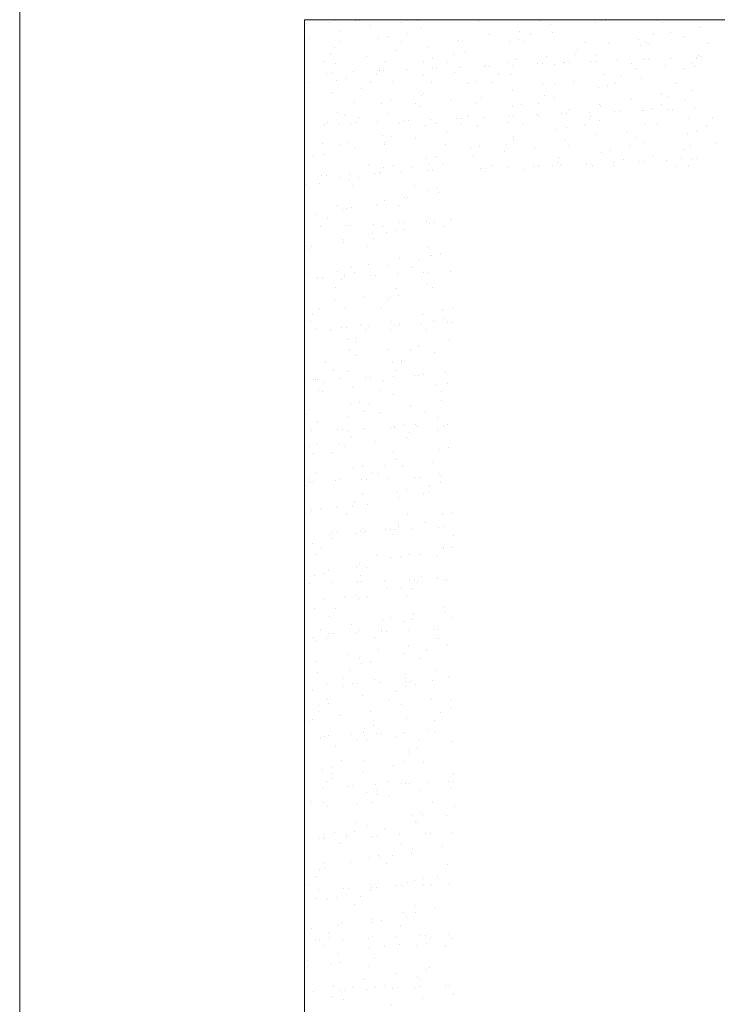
# Model space of a CAD drawing. Header units: millimetres. Extents: x -2274 to 12297, y -16157 to 26321.
# Tile 178 of 256: x -2181 to -2088, y -405 to -274. Entities that reach past the tile are written whole.
import ezdxf

# ---------------------------------------------------------------- set-up
doc = ezdxf.new("R2010")
doc.units = ezdxf.units.MM
doc.layers.add('-ŚCIANY NOŚNE', color=4, linetype='Continuous', lineweight=53)
doc.layers.add('KRESKOWANIE', color=8, linetype='Continuous')

msp = doc.modelspace()

# ---------------------------------------------------------------- linework, layer by layer
at = {"layer": '-ŚCIANY NOŚNE', "color": 253, "lineweight": 13}
for p, q in [((-2181, 301), (-2181, -797)), ((-2143, -274), (-2143, -624)), ((-2143, -624), (-2143, -274)), ((-2143, -274), (-2053, -274))]:
    msp.add_line(p, q, dxfattribs=at)
at = {"layer": 'KRESKOWANIE', "color": 253, "linetype": 'Continuous', "lineweight": 13}
for p, q in [((-2142.65, -274.44), (-2142.65, -274.44)), ((-2139.66, -274.31), (-2139.66, -274.31)), ((-2136.23, -274.16), (-2136.23, -274.16)), ((-2136.1, -274.11), (-2136.1, -274.11)), ((-2135.6, -274.13), (-2135.6, -274.13)), ((-2132.61, -274), (-2132.61, -274)), ((-2130.14, -274.32), (-2130.14, -274.32)), ((-2127.94, -274.17), (-2127.94, -274.17)), ((-2119.73, -274.19), (-2119.73, -274.19)), ((-2111.56, -274.25), (-2111.56, -274.25)), ((-2110.1, -274.58), (-2110.1, -274.58)), ((-2104.09, -274.41), (-2104.09, -274.41)), ((-2103.35, -274.27), (-2103.35, -274.27)), ((-2102.85, -274.13), (-2102.85, -274.13)), ((-2095.19, -274.33), (-2095.19, -274.33)), ((-2138.33, -275.55), (-2138.33, -275.55)), ((-2134.21, -274.8), (-2134.21, -274.8)), ((-2129.2, -275.82), (-2129.2, -275.82)), ((-2127.4, -275.21), (-2127.4, -275.21)), ((-2118.31, -275.99), (-2118.31, -275.99)), ((-2114.23, -275.51), (-2114.23, -275.51)), ((-2112.83, -275.91), (-2112.83, -275.91)), ((-2109.92, -275.7), (-2109.92, -275.7)), ((-2096.45, -275.99), (-2096.45, -275.99)), ((-2094.19, -275.77), (-2094.19, -275.77)), ((-2090.08, -275.02), (-2090.08, -275.02)), ((-2142.46, -276.48), (-2142.46, -276.48)), ((-2138.22, -276.87), (-2138.22, -276.87)), ((-2133.1, -276.47), (-2133.1, -276.47)), ((-2131.86, -276.2), (-2131.86, -276.2)), ((-2130.02, -276.88), (-2130.02, -276.88)), ((-2122.42, -276.74), (-2122.42, -276.74)), ((-2121.85, -276.95), (-2121.85, -276.95)), ((-2115.62, -276.96), (-2115.62, -276.96)), ((-2114.38, -276.69), (-2114.38, -276.69)), ((-2113.64, -276.96), (-2113.64, -276.96)), ((-2105.47, -277.03), (-2105.47, -277.03)), ((-2102.41, -277.18), (-2102.41, -277.18)), ((-2098.33, -276.7), (-2098.33, -276.7)), ((-2097.27, -277.04), (-2097.27, -277.04)), ((-2096.9, -277.18), (-2096.9, -277.18)), ((-2092.44, -276.19), (-2092.44, -276.19)), ((-2089.1, -277.11), (-2089.1, -277.11)), ((-2139.49, -278.52), (-2139.49, -278.52)), ((-2138.93, -277.76), (-2138.93, -277.76)), ((-2130.64, -278.15), (-2130.64, -278.15)), ((-2126.56, -277.67), (-2126.56, -277.67)), ((-2123.12, -278.6), (-2123.12, -278.6)), ((-2121.45, -278.25), (-2121.45, -278.25)), ((-2106.74, -278.68), (-2106.74, -278.68)), ((-2106.52, -277.93), (-2106.52, -277.93)), ((-2098.14, -277.45), (-2098.14, -277.45)), ((-2140.3, -279.58), (-2140.3, -279.58)), ((-2138.89, -279.83), (-2138.89, -279.83)), ((-2134.75, -278.9), (-2134.75, -278.9)), ((-2132.13, -279.64), (-2132.13, -279.64)), ((-2127.15, -279.52), (-2127.15, -279.52)), ((-2125.91, -279.24), (-2125.91, -279.24)), ((-2123.93, -279.66), (-2123.93, -279.66)), ((-2115.76, -279.72), (-2115.76, -279.72)), ((-2114.74, -279.34), (-2114.74, -279.34)), ((-2111.84, -279.9), (-2111.84, -279.9)), ((-2111.21, -279.88), (-2111.21, -279.88)), ((-2110.66, -278.86), (-2110.66, -278.86)), ((-2109.67, -280.01), (-2109.67, -280.01)), ((-2108.43, -279.73), (-2108.43, -279.73)), ((-2108.21, -279.74), (-2108.21, -279.74)), ((-2107.55, -279.74), (-2107.55, -279.74)), ((-2104.79, -279.6), (-2104.79, -279.6)), ((-2104.15, -279.57), (-2104.15, -279.57)), ((-2103.97, -278.74), (-2103.97, -278.74)), ((-2101.16, -279.44), (-2101.16, -279.44)), ((-2099.38, -279.81), (-2099.38, -279.81)), ((-2097.73, -279.29), (-2097.73, -279.29)), ((-2097.1, -279.26), (-2097.1, -279.26)), ((-2094.1, -279.13), (-2094.1, -279.13)), ((-2091.18, -279.82), (-2091.18, -279.82)), ((-2090.68, -278.98), (-2090.68, -278.98)), ((-2090.62, -279.12), (-2090.62, -279.12)), ((-2090.37, -278.76), (-2090.37, -278.76)), ((-2090.04, -278.95), (-2090.04, -278.95)), ((-2142.97, -280.31), (-2142.97, -280.31)), ((-2140.06, -281.14), (-2140.06, -281.14)), ((-2139.42, -281.11), (-2139.42, -281.11)), ((-2136.43, -280.98), (-2136.43, -280.98)), ((-2133.4, -281.3), (-2133.4, -281.3)), ((-2133, -280.83), (-2133, -280.83)), ((-2132.98, -280.81), (-2132.98, -280.81)), ((-2132.37, -280.8), (-2132.37, -280.8)), ((-2129.37, -280.67), (-2129.37, -280.67)), ((-2125.95, -280.52), (-2125.95, -280.52)), ((-2125.31, -280.49), (-2125.31, -280.49)), ((-2122.99, -281.02), (-2122.99, -281.02)), ((-2122.32, -280.36), (-2122.32, -280.36)), ((-2118.89, -280.21), (-2118.89, -280.21)), ((-2118.85, -280.09), (-2118.85, -280.09)), ((-2118.26, -280.18), (-2118.26, -280.18)), ((-2115.5, -281.3), (-2115.5, -281.3)), ((-2115.27, -280.05), (-2115.27, -280.05)), ((-2102.95, -281.28), (-2102.95, -281.28)), ((-2098.84, -280.53), (-2098.84, -280.53)), ((-2094.76, -280.05), (-2094.76, -280.05)), ((-2092.19, -280.5), (-2092.19, -280.5)), ((-2090.95, -280.22), (-2090.95, -280.22)), ((-2142.42, -282.34), (-2142.42, -282.34)), ((-2138.68, -282.07), (-2138.68, -282.07)), ((-2137.44, -281.8), (-2137.44, -281.8)), ((-2134.21, -282.35), (-2134.21, -282.35)), ((-2131.18, -282.24), (-2131.18, -282.24)), ((-2127.07, -281.5), (-2127.07, -281.5)), ((-2126.05, -282.42), (-2126.05, -282.42)), ((-2121.2, -282.57), (-2121.2, -282.57)), ((-2119.96, -282.29), (-2119.96, -282.29)), ((-2117.84, -282.43), (-2117.84, -282.43)), ((-2117.03, -281.38), (-2117.03, -281.38)), ((-2109.67, -282.5), (-2109.67, -282.5)), ((-2107.09, -282.21), (-2107.09, -282.21)), ((-2101.46, -282.52), (-2101.46, -282.52)), ((-2100.65, -281.46), (-2100.65, -281.46)), ((-2098.02, -281.79), (-2098.02, -281.79)), ((-2093.3, -282.58), (-2093.3, -282.58)), ((-2139.39, -283.66), (-2139.39, -283.66)), ((-2135.32, -283.18), (-2135.32, -283.18)), ((-2127.03, -283.86), (-2127.03, -283.86)), ((-2115.28, -283.43), (-2115.28, -283.43)), ((-2111.16, -282.69), (-2111.16, -282.69)), ((-2103.73, -283.06), (-2103.73, -283.06)), ((-2102.49, -282.78), (-2102.49, -282.78)), ((-2095.26, -283.88), (-2095.26, -283.88)), ((-2091.18, -283.4), (-2091.18, -283.4)), ((-2136.33, -285.11), (-2136.33, -285.11)), ((-2132.74, -285.12), (-2132.74, -285.12)), ((-2131.5, -284.85), (-2131.5, -284.85)), ((-2128.13, -285.13), (-2128.13, -285.13)), ((-2127.31, -284.07), (-2127.31, -284.07)), ((-2123.49, -284.85), (-2123.49, -284.85)), ((-2119.96, -285.2), (-2119.96, -285.2)), ((-2119.41, -284.37), (-2119.41, -284.37)), ((-2111.75, -285.21), (-2111.75, -285.21)), ((-2110.94, -284.15), (-2110.94, -284.15)), ((-2109.55, -284.35), (-2109.55, -284.35)), ((-2103.58, -285.28), (-2103.58, -285.28)), ((-2099.38, -284.62), (-2099.38, -284.62)), ((-2095.38, -285.29), (-2095.38, -285.29)), ((-2094.56, -284.23), (-2094.56, -284.23)), ((-2092.07, -284.84), (-2092.07, -284.84)), ((-2138.56, -286.41), (-2138.56, -286.41)), ((-2131.74, -286.53), (-2131.74, -286.53)), ((-2127.6, -285.59), (-2127.6, -285.59)), ((-2115.26, -285.61), (-2115.26, -285.61)), ((-2114.02, -285.34), (-2114.02, -285.34)), ((-2108.61, -286.57), (-2108.61, -286.57)), ((-2107.97, -286.54), (-2107.97, -286.54)), ((-2107.59, -286.04), (-2107.59, -286.04)), ((-2104.98, -286.41), (-2104.98, -286.41)), ((-2103.51, -285.56), (-2103.51, -285.56)), ((-2101.55, -286.26), (-2101.55, -286.26)), ((-2100.92, -286.23), (-2100.92, -286.23)), ((-2097.92, -286.1), (-2097.92, -286.1)), ((-2097.78, -286.1), (-2097.78, -286.1)), ((-2096.54, -285.83), (-2096.54, -285.83)), ((-2094.5, -285.95), (-2094.5, -285.95)), ((-2093.86, -285.93), (-2093.86, -285.93)), ((-2090.87, -285.8), (-2090.87, -285.8)), ((-2139.93, -287.75), (-2139.93, -287.75)), ((-2138.41, -287.82), (-2138.41, -287.82)), ((-2137.6, -286.77), (-2137.6, -286.77)), ((-2136.83, -287.8), (-2136.83, -287.8)), ((-2136.19, -287.77), (-2136.19, -287.77)), ((-2135.82, -287.01), (-2135.82, -287.01)), ((-2133.2, -287.64), (-2133.2, -287.64)), ((-2130.24, -287.89), (-2130.24, -287.89)), ((-2129.77, -287.49), (-2129.77, -287.49)), ((-2129.14, -287.47), (-2129.14, -287.47)), ((-2126.14, -287.34), (-2126.14, -287.34)), ((-2125.55, -287.89), (-2125.55, -287.89)), ((-2122.72, -287.19), (-2122.72, -287.19)), ((-2122.08, -287.16), (-2122.08, -287.16)), ((-2122.04, -287.91), (-2122.04, -287.91)), ((-2121.23, -286.85), (-2121.23, -286.85)), ((-2121.08, -286.9), (-2121.08, -286.9)), ((-2119.09, -287.03), (-2119.09, -287.03)), ((-2115.84, -287.71), (-2115.84, -287.71)), ((-2115.66, -286.88), (-2115.66, -286.88)), ((-2115.03, -286.85), (-2115.03, -286.85)), ((-2112.03, -286.72), (-2112.03, -286.72)), ((-2111.7, -286.78), (-2111.7, -286.78)), ((-2104.85, -286.93), (-2104.85, -286.93)), ((-2103.6, -287.39), (-2103.6, -287.39)), ((-2091.69, -287.23), (-2091.69, -287.23)), ((-2088.48, -287.01), (-2088.48, -287.01)), ((-2140.25, -287.95), (-2140.25, -287.95)), ((-2126.79, -288.17), (-2126.79, -288.17)), ((-2124.03, -288.94), (-2124.03, -288.94)), ((-2119.92, -288.19), (-2119.92, -288.19)), ((-2113.87, -287.97), (-2113.87, -287.97)), ((-2109.31, -288.66), (-2109.31, -288.66)), ((-2108.07, -288.38), (-2108.07, -288.38)), ((-2105.66, -287.99), (-2105.66, -287.99)), ((-2099.94, -288.9), (-2099.94, -288.9)), ((-2097.49, -288.05), (-2097.49, -288.05)), ((-2095.8, -287.97), (-2095.8, -287.97)), ((-2091.83, -289.15), (-2091.83, -289.15)), ((-2090.59, -288.87), (-2090.59, -288.87)), ((-2089.29, -288.07), (-2089.29, -288.07)), ((-2137.08, -290.45), (-2137.08, -290.45)), ((-2132.61, -289.46), (-2132.61, -289.46)), ((-2132.25, -290.35), (-2132.25, -290.35)), ((-2131.51, -289.54), (-2131.51, -289.54)), ((-2128.17, -289.87), (-2128.17, -289.87)), ((-2115.14, -289.62), (-2115.14, -289.62)), ((-2115.14, -289.95), (-2115.14, -289.95)), ((-2108.13, -290.13), (-2108.13, -290.13)), ((-2104.02, -289.38), (-2104.02, -289.38)), ((-2098.76, -289.71), (-2098.76, -289.71)), ((-2097.66, -290.44), (-2097.66, -290.44)), ((-2140.53, -290.58), (-2140.53, -290.58)), ((-2138.32, -290.72), (-2138.32, -290.72)), ((-2136.36, -291.1), (-2136.36, -291.1)), ((-2132.32, -290.6), (-2132.32, -290.6)), ((-2124.16, -290.67), (-2124.16, -290.67)), ((-2120.84, -291.22), (-2120.84, -291.22)), ((-2119.6, -290.94), (-2119.6, -290.94)), ((-2116.34, -291.54), (-2116.34, -291.54)), ((-2115.95, -290.68), (-2115.95, -290.68)), ((-2112.27, -291.06), (-2112.27, -291.06)), ((-2107.78, -290.75), (-2107.78, -290.75)), ((-2103.36, -291.71), (-2103.36, -291.71)), ((-2102.12, -291.43), (-2102.12, -291.43)), ((-2099.57, -290.76), (-2099.57, -290.76)), ((-2092.23, -291.32), (-2092.23, -291.32)), ((-2091.41, -290.83), (-2091.41, -290.83)), ((-2088.11, -290.57), (-2088.11, -290.57)), ((-2141.8, -292.24), (-2141.8, -292.24)), ((-2140.5, -292.03), (-2140.5, -292.03)), ((-2126.67, -292.51), (-2126.67, -292.51)), ((-2125.42, -292.32), (-2125.42, -292.32)), ((-2120.46, -292.29), (-2120.46, -292.29)), ((-2109.19, -293), (-2109.19, -293)), ((-2109.05, -292.4), (-2109.05, -292.4)), ((-2101.75, -293.08), (-2101.75, -293.08)), ((-2100.44, -292.73), (-2100.44, -292.73)), ((-2098.32, -292.93), (-2098.32, -292.93)), ((-2097.69, -292.9), (-2097.69, -292.9)), ((-2096.36, -292.25), (-2096.36, -292.25)), ((-2094.69, -292.77), (-2094.69, -292.77)), ((-2092.67, -292.48), (-2092.67, -292.48)), ((-2091.27, -292.62), (-2091.27, -292.62)), ((-2090.63, -292.59), (-2090.63, -292.59)), ((-2142.61, -293.3), (-2142.61, -293.3)), ((-2134.44, -293.36), (-2134.44, -293.36)), ((-2133.59, -294.47), (-2133.59, -294.47)), ((-2132.96, -294.44), (-2132.96, -294.44)), ((-2132.78, -294.45), (-2132.78, -294.45)), ((-2132.37, -293.77), (-2132.37, -293.77)), ((-2131.13, -293.5), (-2131.13, -293.5)), ((-2129.97, -294.31), (-2129.97, -294.31)), ((-2128.67, -293.7), (-2128.67, -293.7)), ((-2126.54, -294.16), (-2126.54, -294.16)), ((-2126.23, -293.38), (-2126.23, -293.38)), ((-2125.91, -294.13), (-2125.91, -294.13)), ((-2124.59, -293.22), (-2124.59, -293.22)), ((-2119.49, -293.85), (-2119.49, -293.85)), ((-2118.85, -293.83), (-2118.85, -293.83)), ((-2118.07, -293.44), (-2118.07, -293.44)), ((-2115.86, -293.7), (-2115.86, -293.7)), ((-2113.65, -293.99), (-2113.65, -293.99)), ((-2112.43, -293.55), (-2112.43, -293.55)), ((-2111.8, -293.52), (-2111.8, -293.52)), ((-2109.86, -293.46), (-2109.86, -293.46)), ((-2108.8, -293.39), (-2108.8, -293.39)), ((-2105.38, -293.24), (-2105.38, -293.24)), ((-2104.74, -293.21), (-2104.74, -293.21)), ((-2104.56, -293.48), (-2104.56, -293.48)), ((-2101.69, -293.52), (-2101.69, -293.52)), ((-2093.49, -293.54), (-2093.49, -293.54)), ((-2091.71, -293.49), (-2091.71, -293.49)), ((-2140.65, -294.78), (-2140.65, -294.78)), ((-2140.01, -294.75), (-2140.01, -294.75)), ((-2138.2, -295.06), (-2138.2, -295.06)), ((-2137.02, -294.62), (-2137.02, -294.62)), ((-2136.92, -295.38), (-2136.92, -295.38)), ((-2135.71, -295.01), (-2135.71, -295.01)), ((-2142.66, -296.05), (-2142.66, -296.05)), ((-2141, -295.86), (-2141, -295.86)), ((-2136.52, -296.07), (-2136.52, -296.07)), ((-2128.35, -296.14), (-2128.35, -296.14)), ((-2126.42, -296.82), (-2126.42, -296.82)), ((-2125.18, -296.54), (-2125.18, -296.54)), ((-2125.1, -297.05), (-2125.1, -297.05)), ((-2132.25, -298.11), (-2132.25, -298.11)), ((-2129.62, -297.79), (-2129.62, -297.79)), ((-2129.21, -297.79), (-2129.21, -297.79)), ((-2138.64, -298.83), (-2138.64, -298.83)), ((-2137.95, -299.38), (-2137.95, -299.38)), ((-2137.43, -299.21), (-2137.43, -299.21)), ((-2136.71, -299.1), (-2136.71, -299.1)), ((-2133.35, -298.73), (-2133.35, -298.73)), ((-2130.43, -298.85), (-2130.43, -298.85)), ((-2141.54, -299.95), (-2141.54, -299.95)), ((-2139.91, -300.48), (-2139.91, -300.48)), ((-2126.73, -300.98), (-2126.73, -300.98)), ((-2123.53, -300.57), (-2123.53, -300.57)), ((-2123.31, -300.83), (-2123.31, -300.83)), ((-2140.84, -301.6), (-2140.84, -301.6)), ((-2140.72, -301.54), (-2140.72, -301.54)), ((-2137.42, -301.45), (-2137.42, -301.45)), ((-2136.78, -301.42), (-2136.78, -301.42)), ((-2133.79, -301.29), (-2133.79, -301.29)), ((-2132.55, -301.61), (-2132.55, -301.61)), ((-2130.77, -302.15), (-2130.77, -302.15)), ((-2130.36, -301.14), (-2130.36, -301.14)), ((-2129.77, -302.07), (-2129.77, -302.07)), ((-2129.73, -301.11), (-2129.73, -301.11)), ((-2126.3, -301.16), (-2126.3, -301.16)), ((-2125.64, -301.14), (-2125.64, -301.14)), ((-2124.34, -301.62), (-2124.34, -301.62)), ((-2137.96, -303.3), (-2137.96, -303.3)), ((-2133.85, -302.55), (-2133.85, -302.55)), ((-2133.82, -303.26), (-2133.82, -303.26)), ((-2132.01, -302.42), (-2132.01, -302.42)), ((-2142.84, -304.3), (-2142.84, -304.3)), ((-2142.3, -304.7), (-2142.3, -304.7)), ((-2142.1, -304.23), (-2142.1, -304.23)), ((-2137.83, -303.71), (-2137.83, -303.71)), ((-2134.63, -304.32), (-2134.63, -304.32)), ((-2126.46, -304.38), (-2126.46, -304.38)), ((-2130.28, -305.9), (-2130.28, -305.9)), ((-2127.73, -306.04), (-2127.73, -306.04)), ((-2126.2, -305.42), (-2126.2, -305.42)), ((-2126.06, -305.47), (-2126.06, -305.47)), ((-2124.82, -305.19), (-2124.82, -305.19)), ((-2138.53, -307.58), (-2138.53, -307.58)), ((-2136.75, -307.08), (-2136.75, -307.08)), ((-2134.39, -306.65), (-2134.39, -306.65)), ((-2131.88, -306.76), (-2131.88, -306.76)), ((-2128.54, -307.09), (-2128.54, -307.09)), ((-2123.5, -307.65), (-2123.5, -307.65)), ((-2142.61, -308.06), (-2142.61, -308.06)), ((-2141.24, -308.42), (-2141.24, -308.42)), ((-2140.61, -308.39), (-2140.61, -308.39)), ((-2138.02, -308.73), (-2138.02, -308.73)), ((-2137.61, -308.26), (-2137.61, -308.26)), ((-2137.59, -308.03), (-2137.59, -308.03)), ((-2136.35, -307.75), (-2136.35, -307.75)), ((-2134.19, -308.11), (-2134.19, -308.11)), ((-2133.55, -308.09), (-2133.55, -308.09)), ((-2130.56, -307.95), (-2130.56, -307.95)), ((-2127.13, -307.81), (-2127.13, -307.81)), ((-2126.5, -307.78), (-2126.5, -307.78)), ((-2138.83, -309.79), (-2138.83, -309.79)), ((-2130.82, -309.99), (-2130.82, -309.99)), ((-2130.66, -309.86), (-2130.66, -309.86)), ((-2126.7, -309.25), (-2126.7, -309.25)), ((-2125.94, -309.81), (-2125.94, -309.81)), ((-2139.03, -311.41), (-2139.03, -311.41)), ((-2134.95, -310.93), (-2134.95, -310.93)), ((-2131.93, -311.51), (-2131.93, -311.51)), ((-2131.64, -311.07), (-2131.64, -311.07)), ((-2130.4, -310.8), (-2130.4, -310.8)), ((-2140.95, -312.55), (-2140.95, -312.55)), ((-2137.47, -312.36), (-2137.47, -312.36)), ((-2132.74, -312.57), (-2132.74, -312.57)), ((-2124.57, -312.63), (-2124.57, -312.63)), ((-2123.13, -312.6), (-2123.13, -312.6)), ((-2142.22, -314.2), (-2142.22, -314.2)), ((-2141.93, -313.35), (-2141.93, -313.35)), ((-2127.24, -313.34), (-2127.24, -313.34)), ((-2125.69, -314.12), (-2125.69, -314.12)), ((-2124.45, -313.84), (-2124.45, -313.84)), ((-2141.43, -315.24), (-2141.43, -315.24)), ((-2139.57, -315.5), (-2139.57, -315.5)), ((-2138.01, -315.09), (-2138.01, -315.09)), ((-2137.37, -315.06), (-2137.37, -315.06)), ((-2135.46, -314.76), (-2135.46, -314.76)), ((-2134.86, -315.33), (-2134.86, -315.33)), ((-2134.38, -314.93), (-2134.38, -314.93)), ((-2131.52, -315.41), (-2131.52, -315.41)), ((-2131.38, -314.28), (-2131.38, -314.28)), ((-2130.95, -314.78), (-2130.95, -314.78)), ((-2130.32, -314.75), (-2130.32, -314.75)), ((-2127.32, -314.62), (-2127.32, -314.62)), ((-2126.65, -315.34), (-2126.65, -315.34)), ((-2125.84, -314.28), (-2125.84, -314.28)), ((-2123.9, -314.47), (-2123.9, -314.47)), ((-2123.26, -314.44), (-2123.26, -314.44)), ((-2137.22, -316.68), (-2137.22, -316.68)), ((-2135.98, -316.4), (-2135.98, -316.4)), ((-2123.67, -316.69), (-2123.67, -316.69)), ((-2136.94, -318.04), (-2136.94, -318.04)), ((-2136.13, -316.98), (-2136.13, -316.98)), ((-2131.88, -318.1), (-2131.88, -318.1)), ((-2128.77, -318.1), (-2128.77, -318.1)), ((-2127.81, -317.62), (-2127.81, -317.62)), ((-2136, -318.85), (-2136, -318.85)), ((-2130.04, -319.45), (-2130.04, -319.45)), ((-2125.57, -318.46), (-2125.57, -318.46)), ((-2140.13, -319.78), (-2140.13, -319.78)), ((-2131.28, -319.72), (-2131.28, -319.72)), ((-2130.04, -319.76), (-2130.04, -319.76)), ((-2141.83, -322.06), (-2141.83, -322.06)), ((-2141.57, -322), (-2141.57, -322)), ((-2141.2, -322.04), (-2141.2, -322.04)), ((-2139.06, -320.8), (-2139.06, -320.8)), ((-2138.2, -321.91), (-2138.2, -321.91)), ((-2137.1, -321.01), (-2137.1, -321.01)), ((-2134.78, -321.76), (-2134.78, -321.76)), ((-2134.14, -321.73), (-2134.14, -321.73)), ((-2131.15, -321.6), (-2131.15, -321.6)), ((-2130.85, -320.81), (-2130.85, -320.81)), ((-2128.31, -321.45), (-2128.31, -321.45)), ((-2127.72, -321.45), (-2127.72, -321.45)), ((-2127.09, -321.42), (-2127.09, -321.42)), ((-2124.23, -320.97), (-2124.23, -320.97)), ((-2124.09, -321.29), (-2124.09, -321.29)), ((-2142.81, -322.28), (-2142.81, -322.28)), ((-2140.33, -322.45), (-2140.33, -322.45)), ((-2136.56, -323.13), (-2136.56, -323.13)), ((-2132.42, -322.2), (-2132.42, -322.2)), ((-2125.33, -322.77), (-2125.33, -322.77)), ((-2124.09, -322.49), (-2124.09, -322.49)), ((-2123.95, -322.53), (-2123.95, -322.53)), ((-2141.14, -323.51), (-2141.14, -323.51)), ((-2140.64, -323.61), (-2140.64, -323.61)), ((-2132.97, -323.57), (-2132.97, -323.57)), ((-2131.15, -324.06), (-2131.15, -324.06)), ((-2124.76, -323.59), (-2124.76, -323.59)), ((-2136.86, -325.33), (-2136.86, -325.33)), ((-2135.62, -325.05), (-2135.62, -325.05)), ((-2134.24, -325.23), (-2134.24, -325.23)), ((-2128.85, -325.54), (-2128.85, -325.54)), ((-2124.74, -324.8), (-2124.74, -324.8)), ((-2142.69, -326.62), (-2142.69, -326.62)), ((-2137.06, -326.96), (-2137.06, -326.96)), ((-2135.05, -326.28), (-2135.05, -326.28)), ((-2132.99, -326.48), (-2132.99, -326.48)), ((-2126.88, -326.35), (-2126.88, -326.35)), ((-2125.21, -327.11), (-2125.21, -327.11)), ((-2141.18, -327.7), (-2141.18, -327.7)), ((-2134.97, -328.57), (-2134.97, -328.57)), ((-2131.54, -328.42), (-2131.54, -328.42)), ((-2130.91, -328.37), (-2130.91, -328.37)), ((-2130.91, -328.4), (-2130.91, -328.4)), ((-2129.67, -328.1), (-2129.67, -328.1)), ((-2128.15, -328), (-2128.15, -328)), ((-2127.92, -328.27), (-2127.92, -328.27)), ((-2124.49, -328.12), (-2124.49, -328.12)), ((-2123.86, -328.09), (-2123.86, -328.09)), ((-2142.02, -328.88), (-2142.02, -328.88)), ((-2138.6, -328.73), (-2138.6, -328.73)), ((-2137.96, -328.7), (-2137.96, -328.7)), ((-2137.17, -329.05), (-2137.17, -329.05)), ((-2136.74, -329.66), (-2136.74, -329.66)), ((-2129.41, -329.82), (-2129.41, -329.82)), ((-2128.96, -329.06), (-2128.96, -329.06)), ((-2125.28, -328.89), (-2125.28, -328.89)), ((-2142.44, -330.93), (-2142.44, -330.93)), ((-2141.2, -330.65), (-2141.2, -330.65)), ((-2138.44, -330.7), (-2138.44, -330.7)), ((-2137.6, -331.05), (-2137.6, -331.05)), ((-2133.49, -330.3), (-2133.49, -330.3)), ((-2123.72, -331.15), (-2123.72, -331.15)), ((-2141.74, -331.98), (-2141.74, -331.98)), ((-2139.25, -331.76), (-2139.25, -331.76)), ((-2131.08, -331.82), (-2131.08, -331.82)), ((-2124.96, -331.42), (-2124.96, -331.42)), ((-2135.25, -333.7), (-2135.25, -333.7)), ((-2132.35, -333.47), (-2132.35, -333.47)), ((-2130.79, -332.71), (-2130.79, -332.71)), ((-2129.92, -333.65), (-2129.92, -333.65)), ((-2125.84, -333.17), (-2125.84, -333.17)), ((-2141.37, -334.52), (-2141.37, -334.52)), ((-2136.49, -333.98), (-2136.49, -333.98)), ((-2134.03, -334.4), (-2134.03, -334.4)), ((-2133.16, -334.53), (-2133.16, -334.53)), ((-2131.74, -335.24), (-2131.74, -335.24)), ((-2128.31, -335.09), (-2128.31, -335.09)), ((-2127.68, -335.06), (-2127.68, -335.06)), ((-2124.99, -334.6), (-2124.99, -334.6)), ((-2124.68, -334.93), (-2124.68, -334.93)), ((-2142.63, -336.17), (-2142.63, -336.17)), ((-2142.42, -335.71), (-2142.42, -335.71)), ((-2142.32, -335.27), (-2142.32, -335.27)), ((-2142.24, -335.81), (-2142.24, -335.81)), ((-2141.79, -335.68), (-2141.79, -335.68)), ((-2138.79, -335.55), (-2138.79, -335.55)), ((-2138.17, -335.33), (-2138.17, -335.33)), ((-2135.37, -335.4), (-2135.37, -335.4)), ((-2134.73, -335.37), (-2134.73, -335.37)), ((-2126.26, -336.25), (-2126.26, -336.25)), ((-2124.84, -335.76), (-2124.84, -335.76)), ((-2135.28, -337.29), (-2135.28, -337.29)), ((-2130.55, -337.02), (-2130.55, -337.02)), ((-2130.46, -337.74), (-2130.46, -337.74)), ((-2129.31, -336.75), (-2129.31, -336.75)), ((-2127.07, -337.31), (-2127.07, -337.31)), ((-2126.34, -337), (-2126.34, -337)), ((-2138.67, -339.16), (-2138.67, -339.16)), ((-2136.55, -338.94), (-2136.55, -338.94)), ((-2136.37, -338.32), (-2136.37, -338.32)), ((-2134.59, -338.68), (-2134.59, -338.68)), ((-2142.78, -339.9), (-2142.78, -339.9)), ((-2142.08, -339.58), (-2142.08, -339.58)), ((-2140.84, -339.3), (-2140.84, -339.3)), ((-2137.36, -340), (-2137.36, -340)), ((-2129.19, -340.07), (-2129.19, -340.07)), ((-2124.6, -340.07), (-2124.6, -340.07)), ((-2123.36, -339.8), (-2123.36, -339.8)), ((-2130.46, -341.72), (-2130.46, -341.72)), ((-2130.42, -341.36), (-2130.42, -341.36)), ((-2126.88, -341.09), (-2126.88, -341.09)), ((-2125.08, -341.76), (-2125.08, -341.76)), ((-2124.45, -341.73), (-2124.45, -341.73)), ((-2142.62, -342.52), (-2142.62, -342.52)), ((-2139.48, -342.76), (-2139.48, -342.76)), ((-2139.19, -342.37), (-2139.19, -342.37)), ((-2138.56, -342.35), (-2138.56, -342.35)), ((-2136.13, -342.63), (-2136.13, -342.63)), ((-2135.56, -342.22), (-2135.56, -342.22)), ((-2135.1, -342.5), (-2135.1, -342.5)), ((-2134.89, -342.35), (-2134.89, -342.35)), ((-2132.14, -342.07), (-2132.14, -342.07)), ((-2131.5, -342.04), (-2131.5, -342.04)), ((-2131.27, -342.78), (-2131.27, -342.78)), ((-2131.02, -342.02), (-2131.02, -342.02)), ((-2128.51, -341.91), (-2128.51, -341.91)), ((-2123.1, -342.84), (-2123.1, -342.84)), ((-2141.96, -343.92), (-2141.96, -343.92)), ((-2140.74, -344.42), (-2140.74, -344.42)), ((-2139.21, -343.25), (-2139.21, -343.25)), ((-2124.48, -344.41), (-2124.48, -344.41)), ((-2123.31, -344.44), (-2123.31, -344.44)), ((-2141.55, -345.47), (-2141.55, -345.47)), ((-2133.39, -345.54), (-2133.39, -345.54)), ((-2130.18, -345.67), (-2130.18, -345.67)), ((-2128.94, -345.4), (-2128.94, -345.4)), ((-2127.45, -345.37), (-2127.45, -345.37)), ((-2125.18, -345.56), (-2125.18, -345.56)), ((-2124.37, -344.5), (-2124.37, -344.5)), ((-2136.01, -346.97), (-2136.01, -346.97)), ((-2135.64, -346.6), (-2135.64, -346.6)), ((-2131.52, -345.85), (-2131.52, -345.85)), ((-2141.71, -348.23), (-2141.71, -348.23)), ((-2140.47, -347.95), (-2140.47, -347.95)), ((-2139.77, -347.53), (-2139.77, -347.53)), ((-2135.47, -348.25), (-2135.47, -348.25)), ((-2134.65, -347.19), (-2134.65, -347.19)), ((-2127.3, -348.32), (-2127.3, -348.32)), ((-2142.38, -349.32), (-2142.38, -349.32)), ((-2139.38, -349.19), (-2139.38, -349.19)), ((-2135.96, -349.04), (-2135.96, -349.04)), ((-2135.32, -349.01), (-2135.32, -349.01)), ((-2132.33, -348.88), (-2132.33, -348.88)), ((-2128.9, -348.73), (-2128.9, -348.73)), ((-2128.27, -348.71), (-2128.27, -348.71)), ((-2127.95, -349.2), (-2127.95, -349.2)), ((-2125.28, -348.58), (-2125.28, -348.58)), ((-2124.23, -348.72), (-2124.23, -348.72)), ((-2123.87, -348.72), (-2123.87, -348.72)), ((-2137.59, -351.01), (-2137.59, -351.01)), ((-2136.2, -350.88), (-2136.2, -350.88)), ((-2134.52, -351), (-2134.52, -351)), ((-2132.06, -349.94), (-2132.06, -349.94)), ((-2130.06, -350.01), (-2130.06, -350.01)), ((-2129.38, -351.03), (-2129.38, -351.03)), ((-2128.57, -349.97), (-2128.57, -349.97)), ((-2140.28, -351.36), (-2140.28, -351.36)), ((-2135.76, -351.28), (-2135.76, -351.28)), ((-2141.59, -352.57), (-2141.59, -352.57)), ((-2138.85, -352.66), (-2138.85, -352.66)), ((-2128.49, -353.29), (-2128.49, -353.29)), ((-2124.38, -352.55), (-2124.38, -352.55)), ((-2124.11, -353.06), (-2124.11, -353.06)), ((-2139.66, -353.72), (-2139.66, -353.72)), ((-2136.7, -354.71), (-2136.7, -354.71)), ((-2132.63, -354.23), (-2132.63, -354.23)), ((-2131.5, -353.79), (-2131.5, -353.79)), ((-2129.82, -354.32), (-2129.82, -354.32)), ((-2128.58, -354.05), (-2128.58, -354.05)), ((-2123.29, -353.8), (-2123.29, -353.8)), ((-2140.82, -355.45), (-2140.82, -355.45)), ((-2139.78, -356.02), (-2139.78, -356.02)), ((-2139.15, -355.99), (-2139.15, -355.99)), ((-2136.15, -355.86), (-2136.15, -355.86)), ((-2135.64, -355.62), (-2135.64, -355.62)), ((-2132.76, -355.44), (-2132.76, -355.44)), ((-2132.73, -355.71), (-2132.73, -355.71)), ((-2132.09, -355.68), (-2132.09, -355.68)), ((-2129.1, -355.55), (-2129.1, -355.55)), ((-2125.67, -355.4), (-2125.67, -355.4)), ((-2125.04, -355.37), (-2125.04, -355.37)), ((-2141.78, -356.48), (-2141.78, -356.48)), ((-2141.35, -356.88), (-2141.35, -356.88)), ((-2140.11, -356.61), (-2140.11, -356.61)), ((-2133.58, -356.5), (-2133.58, -356.5)), ((-2129.05, -357.57), (-2129.05, -357.57)), ((-2125.41, -356.56), (-2125.41, -356.56)), ((-2124.91, -356.64), (-2124.91, -356.64)), ((-2123.87, -357.37), (-2123.87, -357.37)), ((-2137.24, -358.8), (-2137.24, -358.8)), ((-2133.13, -358.05), (-2133.13, -358.05)), ((-2129.69, -358.66), (-2129.69, -358.66)), ((-2126.68, -358.22), (-2126.68, -358.22)), ((-2141.38, -359.73), (-2141.38, -359.73)), ((-2135.7, -359.26), (-2135.7, -359.26)), ((-2135.4, -359.93), (-2135.4, -359.93)), ((-2134.16, -359.65), (-2134.16, -359.65)), ((-2127.49, -359.27), (-2127.49, -359.27)), ((-2141.23, -361.22), (-2141.23, -361.22)), ((-2136.96, -360.91), (-2136.96, -360.91)), ((-2129.56, -361.4), (-2129.56, -361.4)), ((-2125.48, -360.92), (-2125.48, -360.92)), ((-2139.98, -362.83), (-2139.98, -362.83)), ((-2137.77, -361.97), (-2137.77, -361.97)), ((-2136.55, -362.69), (-2136.55, -362.69)), ((-2135.92, -362.66), (-2135.92, -362.66)), ((-2133.67, -362.15), (-2133.67, -362.15)), ((-2132.92, -362.53), (-2132.92, -362.53)), ((-2129.61, -362.03), (-2129.61, -362.03)), ((-2129.5, -362.38), (-2129.5, -362.38)), ((-2128.86, -362.35), (-2128.86, -362.35)), ((-2128.21, -362.7), (-2128.21, -362.7)), ((-2125.87, -362.22), (-2125.87, -362.22)), ((-2123.75, -361.71), (-2123.75, -361.71)), ((-2142.97, -362.97), (-2142.97, -362.97)), ((-2141.88, -363.56), (-2141.88, -363.56)), ((-2137.81, -363.08), (-2137.81, -363.08)), ((-2130.87, -363.69), (-2130.87, -363.69)), ((-2129.45, -362.97), (-2129.45, -362.97)), ((-2139.89, -364.73), (-2139.89, -364.73)), ((-2139.74, -365.26), (-2139.74, -365.26)), ((-2135.28, -364.27), (-2135.28, -364.27)), ((-2131.69, -364.74), (-2131.69, -364.74)), ((-2130.09, -365.49), (-2130.09, -365.49)), ((-2125.98, -364.75), (-2125.98, -364.75)), ((-2123.52, -364.81), (-2123.52, -364.81)), ((-2141.16, -366.38), (-2141.16, -366.38)), ((-2140.98, -365.53), (-2140.98, -365.53)), ((-2134.23, -366.43), (-2134.23, -366.43)), ((-2124.79, -366.46), (-2124.79, -366.46)), ((-2123.5, -366.02), (-2123.5, -366.02)), ((-2142.42, -367.65), (-2142.42, -367.65)), ((-2141.97, -367.44), (-2141.97, -367.44)), ((-2138.31, -366.91), (-2138.31, -366.91)), ((-2133.8, -367.51), (-2133.8, -367.51)), ((-2129.33, -367.31), (-2129.33, -367.31)), ((-2125.6, -367.52), (-2125.6, -367.52)), ((-2135.07, -369.16), (-2135.07, -369.16)), ((-2135.03, -368.58), (-2135.03, -368.58)), ((-2133.79, -368.3), (-2133.79, -368.3)), ((-2133.32, -369.35), (-2133.32, -369.35)), ((-2132.68, -369.32), (-2132.68, -369.32)), ((-2129.69, -369.19), (-2129.69, -369.19)), ((-2126.52, -368.84), (-2126.52, -368.84)), ((-2126.26, -369.04), (-2126.26, -369.04)), ((-2125.63, -369.02), (-2125.63, -369.02)), ((-2140.86, -369.87), (-2140.86, -369.87)), ((-2140.37, -369.66), (-2140.37, -369.66)), ((-2139.74, -369.63), (-2139.74, -369.63)), ((-2136.74, -369.5), (-2136.74, -369.5)), ((-2135.88, -370.22), (-2135.88, -370.22)), ((-2134.74, -370.25), (-2134.74, -370.25)), ((-2130.66, -369.77), (-2130.66, -369.77)), ((-2127.72, -370.28), (-2127.72, -370.28)), ((-2123.38, -370.36), (-2123.38, -370.36)), ((-2142.99, -371.93), (-2142.99, -371.93)), ((-2138.85, -371), (-2138.85, -371)), ((-2129.08, -371.62), (-2129.08, -371.62)), ((-2128.98, -371.93), (-2128.98, -371.93)), ((-2127.85, -371.35), (-2127.85, -371.35)), ((-2138, -372.98), (-2138, -372.98)), ((-2134.91, -372.92), (-2134.91, -372.92)), ((-2129.8, -372.99), (-2129.8, -372.99)), ((-2127.08, -373.12), (-2127.08, -373.12)), ((-2140.62, -374.18), (-2140.62, -374.18)), ((-2139.38, -373.91), (-2139.38, -373.91)), ((-2139.27, -374.63), (-2139.27, -374.63)), ((-2135.27, -374.35), (-2135.27, -374.35)), ((-2131.16, -373.6), (-2131.16, -373.6)), ((-2123.14, -374.67), (-2123.14, -374.67)), ((-2140.08, -375.69), (-2140.08, -375.69)), ((-2139.41, -375.28), (-2139.41, -375.28)), ((-2131.91, -375.75), (-2131.91, -375.75)), ((-2129.45, -375.99), (-2129.45, -375.99)), ((-2128.96, -375.96), (-2128.96, -375.96)), ((-2126.46, -375.86), (-2126.46, -375.86)), ((-2123.71, -375.77), (-2123.71, -375.77)), ((-2123.03, -375.71), (-2123.03, -375.71)), ((-2140.57, -376.48), (-2140.57, -376.48)), ((-2137.14, -376.33), (-2137.14, -376.33)), ((-2136.51, -376.3), (-2136.51, -376.3)), ((-2134.67, -377.23), (-2134.67, -377.23)), ((-2133.51, -376.17), (-2133.51, -376.17)), ((-2133.43, -376.95), (-2133.43, -376.95)), ((-2130.09, -376.02), (-2130.09, -376.02)), ((-2127.59, -376.95), (-2127.59, -376.95)), ((-2123.51, -376.47), (-2123.51, -376.47)), ((-2142.2, -378.45), (-2142.2, -378.45)), ((-2140.5, -378.52), (-2140.5, -378.52)), ((-2135.84, -378.63), (-2135.84, -378.63)), ((-2133.99, -378.46), (-2133.99, -378.46)), ((-2133.18, -377.41), (-2133.18, -377.41)), ((-2131.7, -377.69), (-2131.7, -377.69)), ((-2125.83, -378.53), (-2125.83, -378.53)), ((-2139.92, -379.11), (-2139.92, -379.11)), ((-2123.02, -379.01), (-2123.02, -379.01)), ((-2136.11, -381.22), (-2136.11, -381.22)), ((-2128.72, -380.27), (-2128.72, -380.27)), ((-2128.13, -381.04), (-2128.13, -381.04)), ((-2127.91, -381.24), (-2127.91, -381.24)), ((-2127.48, -380), (-2127.48, -380)), ((-2127.09, -380.18), (-2127.09, -380.18)), ((-2124.01, -380.3), (-2124.01, -380.3)), ((-2139.01, -382.56), (-2139.01, -382.56)), ((-2136.34, -382.46), (-2136.34, -382.46)), ((-2134.55, -381.57), (-2134.55, -381.57)), ((-2132.26, -381.98), (-2132.26, -381.98)), ((-2123.23, -382.53), (-2123.23, -382.53)), ((-2140.96, -383.3), (-2140.96, -383.3)), ((-2140.45, -383.2), (-2140.45, -383.2)), ((-2140.33, -383.28), (-2140.33, -383.28)), ((-2140.25, -382.83), (-2140.25, -382.83)), ((-2137.38, -382.88), (-2137.38, -382.88)), ((-2137.34, -383.15), (-2137.34, -383.15)), ((-2133.91, -383), (-2133.91, -383)), ((-2133.27, -382.97), (-2133.27, -382.97)), ((-2130.28, -382.84), (-2130.28, -382.84)), ((-2126.85, -382.69), (-2126.85, -382.69)), ((-2126.22, -382.66), (-2126.22, -382.66)), ((-2138.19, -383.93), (-2138.19, -383.93)), ((-2130.02, -384), (-2130.02, -384)), ((-2128.6, -384.61), (-2128.6, -384.61)), ((-2124.55, -384.39), (-2124.55, -384.39)), ((-2134.3, -385.88), (-2134.3, -385.88)), ((-2133.06, -385.6), (-2133.06, -385.6)), ((-2132.77, -385.8), (-2132.77, -385.8)), ((-2131.29, -385.65), (-2131.29, -385.65)), ((-2128.69, -385.32), (-2128.69, -385.32)), ((-2141.02, -387.48), (-2141.02, -387.48)), ((-2140.31, -386.69), (-2140.31, -386.69)), ((-2140.13, -387.17), (-2140.13, -387.17)), ((-2136.88, -386.55), (-2136.88, -386.55)), ((-2132.1, -386.71), (-2132.1, -386.71)), ((-2123.94, -386.78), (-2123.94, -386.78)), ((-2141.58, -388.35), (-2141.58, -388.35)), ((-2129.19, -389.15), (-2129.19, -389.15)), ((-2128.35, -388.92), (-2128.35, -388.92)), ((-2127.11, -388.65), (-2127.11, -388.65)), ((-2125.2, -388.43), (-2125.2, -388.43)), ((-2125.12, -388.67), (-2125.12, -388.67)), ((-2142.39, -389.41), (-2142.39, -389.41)), ((-2141.16, -390.12), (-2141.16, -390.12)), ((-2137.73, -389.97), (-2137.73, -389.97)), ((-2137.1, -389.94), (-2137.1, -389.94)), ((-2134.22, -389.47), (-2134.22, -389.47)), ((-2134.18, -390.22), (-2134.18, -390.22)), ((-2134.1, -389.81), (-2134.1, -389.81)), ((-2133.31, -389.9), (-2133.31, -389.9)), ((-2130.68, -389.66), (-2130.68, -389.66)), ((-2130.04, -389.64), (-2130.04, -389.64)), ((-2127.05, -389.5), (-2127.05, -389.5)), ((-2126.02, -389.49), (-2126.02, -389.49)), ((-2123.62, -389.36), (-2123.62, -389.36)), ((-2141.52, -391.31), (-2141.52, -391.31)), ((-2139.89, -391.48), (-2139.89, -391.48)), ((-2138.65, -391.21), (-2138.65, -391.21)), ((-2137.44, -390.83), (-2137.44, -390.83)), ((-2135.49, -391.12), (-2135.49, -391.12)), ((-2136.3, -392.18), (-2136.3, -392.18)), ((-2128.13, -392.25), (-2128.13, -392.25)), ((-2125.62, -392.5), (-2125.62, -392.5)), ((-2133.87, -394.18), (-2133.87, -394.18)), ((-2132.7, -394.25), (-2132.7, -394.25)), ((-2129.73, -393.24), (-2129.73, -393.24)), ((-2129.4, -393.9), (-2129.4, -393.9)), ((-2128.23, -393.26), (-2128.23, -393.26)), ((-2142.06, -395.4), (-2142.06, -395.4)), ((-2138.42, -394.94), (-2138.42, -394.94)), ((-2137.95, -394.66), (-2137.95, -394.66)), ((-2133.94, -394.53), (-2133.94, -394.53)), ((-2130.21, -394.96), (-2130.21, -394.96)), ((-2141.55, -396.95), (-2141.55, -396.95)), ((-2140.92, -396.92), (-2140.92, -396.92)), ((-2139.77, -395.82), (-2139.77, -395.82)), ((-2139.69, -396.59), (-2139.69, -396.59)), ((-2137.93, -396.79), (-2137.93, -396.79)), ((-2134.5, -396.64), (-2134.5, -396.64)), ((-2133.87, -396.61), (-2133.87, -396.61)), ((-2130.87, -396.48), (-2130.87, -396.48)), ((-2127.45, -396.33), (-2127.45, -396.33)), ((-2126.81, -396.3), (-2126.81, -396.3)), ((-2126.16, -396.59), (-2126.16, -396.59)), ((-2123.82, -396.17), (-2123.82, -396.17)), ((-2123.31, -396.68), (-2123.31, -396.68)), ((-2140.5, -397.65), (-2140.5, -397.65)), ((-2134.37, -398), (-2134.37, -398)), ((-2132.33, -397.72), (-2132.33, -397.72)), ((-2130.3, -397.52), (-2130.3, -397.52)), ((-2127.99, -397.58), (-2127.99, -397.58)), ((-2126.75, -397.3), (-2126.75, -397.3)), ((-2124.13, -397.73), (-2124.13, -397.73)), ((-2138.49, -398.75), (-2138.49, -398.75)), ((-2133.82, -398.87), (-2133.82, -398.87)), ((-2133.6, -399.37), (-2133.6, -399.37)), ((-2142.62, -399.68), (-2142.62, -399.68)), ((-2142.62, -400.41), (-2142.62, -400.41)), ((-2139.52, -400.13), (-2139.52, -400.13)), ((-2138.28, -399.86), (-2138.28, -399.86)), ((-2134.41, -400.43), (-2134.41, -400.43)), ((-2126.72, -400.87), (-2126.72, -400.87)), ((-2126.24, -400.49), (-2126.24, -400.49)), ((-2134.91, -402.1), (-2134.91, -402.1)), ((-2130.8, -401.35), (-2130.8, -401.35)), ((-2127.87, -401.91), (-2127.87, -401.91)), ((-2127.51, -402.15), (-2127.51, -402.15)), ((-2139.05, -403.03), (-2139.05, -403.03)), ((-2138.32, -403.61), (-2138.32, -403.61)), ((-2137.69, -403.59), (-2137.69, -403.59)), ((-2136.53, -403.19), (-2136.53, -403.19)), ((-2134.69, -403.46), (-2134.69, -403.46)), ((-2133.57, -403.18), (-2133.57, -403.18)), ((-2132.33, -402.9), (-2132.33, -402.9)), ((-2131.27, -403.31), (-2131.27, -403.31)), ((-2130.63, -403.28), (-2130.63, -403.28)), ((-2128.32, -403.21), (-2128.32, -403.21)), ((-2127.64, -403.15), (-2127.64, -403.15)), ((-2124.21, -403), (-2124.21, -403)), ((-2123.58, -402.97), (-2123.58, -402.97)), ((-2141.75, -403.76), (-2141.75, -403.76)), ((-2139.4, -404.47), (-2139.4, -404.47)), ((-2137.8, -404.84), (-2137.8, -404.84)), ((-2127.23, -404.7), (-2127.23, -404.7)), ((-2123.15, -404.22), (-2123.15, -404.22)), ((-2131.34, -405.44), (-2131.34, -405.44))]:
    msp.add_line(p, q, dxfattribs=at)

doc.saveas('drawing.dxf')
